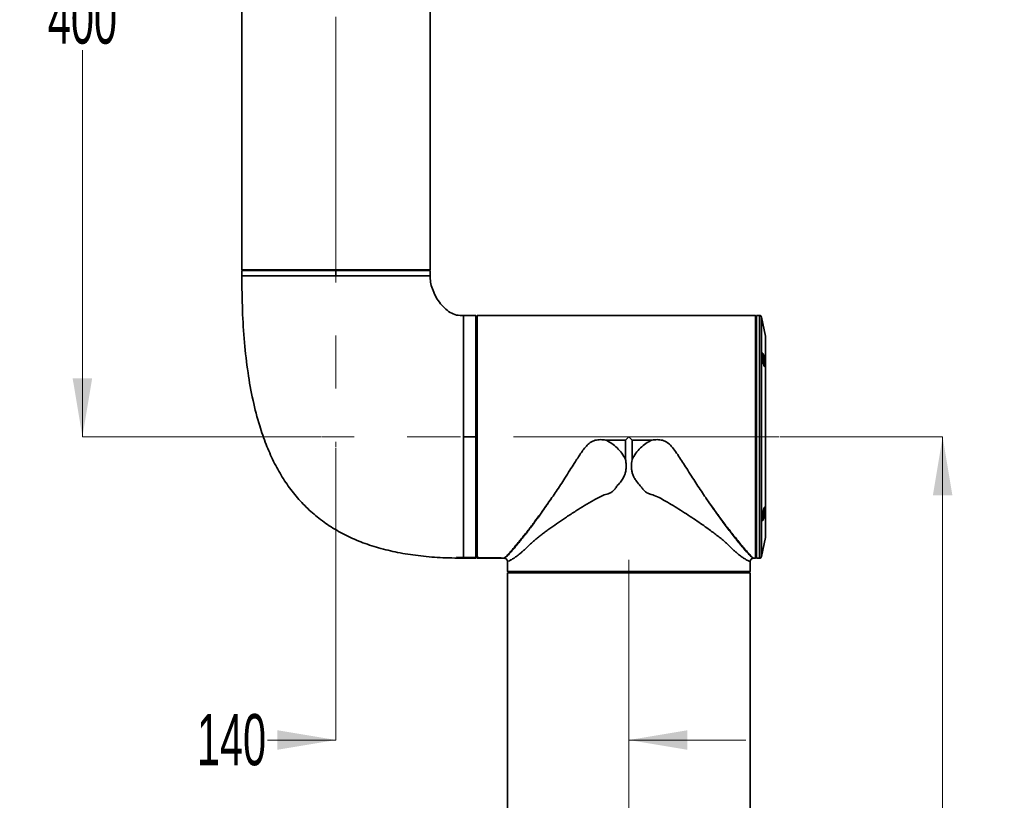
# Model space of a CAD drawing. Header units: millimetres. Extents: x -4 to 420, y 0 to 297.
# Tile 10 of 14: x 172 to 219, y 157 to 194. Entities that reach past the tile are written whole.
import ezdxf

# ---------------------------------------------------------------- set-up
doc = ezdxf.new("R2010")
doc.units = ezdxf.units.MM
doc.linetypes.add('CENTERX2', pattern=[20.32, 12.7, -2.54, 2.54, -2.54])
doc.layers.get('0').update_dxf_attribs({"lineweight": 18})
doc.layers.add('中心线层', color=6, linetype='CENTERX2', lineweight=25)
doc.layers.add('标注层', color=150, linetype='Continuous', lineweight=18)
doc.styles.add('SLDTEXTSTYLE19', font='txt', dxfattribs={"width": 0.605})
doc.dimstyles.new('SLDDIMSTYLE1', dxfattribs={"dimtxt": 3.5, "dimasz": 4, "dimexe": 0, "dimexo": 0.0625, "dimgap": 0.875, "dimtad": 0, "dimtih": 1, "dimtoh": 1, "dimdec": 4, "dimzin": 12, "dimdsep": 46, "dimtxsty": 'SLDTEXTSTYLE19', "dimcen": 0.09, "dimdle": 8, "dimazin": 3, "dimtfac": 1, "dimtdec": 3, "dimtofl": 0, "dimtmove": 0, "dimatfit": 3, "dimfxl": 0, "dimfrac": 2, "dimtolj": 1, "dimarcsym": 0})

# ---------------------------------------------------------------- blocks, each defined once
blk = doc.blocks.new('*X29')
at = {"layer": '标注层', "linetype": 'Continuous'}
for points in [[(175.342, 214.39), (175.809, 211.59), (174.875, 211.59)], [(175.342, 174.39), (175.809, 177.19), (174.875, 177.19)]]:
    blk.add_hatch(color=0, dxfattribs=at).paths.add_polyline_path(points, flags=0)
at = {"layer": '标注层', "color": 0, "linetype": 'Continuous'}
for p, q in [((175.342, 195.907), (175.342, 214.39)), ((181.597, 214.39), (175.342, 214.39)), ((175.342, 192.872), (175.342, 174.39)), ((186.766, 174.39), (175.342, 174.39))]:
    blk.add_line(p, q, dxfattribs=at)
at = {"layer": '标注层', "color": 0, "insert": (175.342, 194.39), "char_height": 2.45, "width": 5.99525, "attachment_point": 5, "style": 'SLDTEXTSTYLE19'}
blk.add_mtext('400', dxfattribs=at)
blk = doc.blocks.new('*X30')
at = {"layer": '标注层', "linetype": 'Continuous'}
for points in [[(187.464, 159.897), (184.664, 159.431), (184.664, 160.364)], [(201.464, 159.897), (204.264, 159.431), (204.264, 160.364)]]:
    blk.add_hatch(color=0, dxfattribs=at).paths.add_polyline_path(points, flags=0)
at = {"layer": '标注层', "color": 0, "linetype": 'Continuous'}
for p, q in [((187.464, 173.872), (187.464, 159.897)), ((201.464, 168.465), (201.464, 159.897)), ((187.464, 159.897), (184.193, 159.897)), ((187.464, 159.897), (187.464, 159.897)), ((207.064, 159.897), (201.464, 159.897))]:
    blk.add_line(p, q, dxfattribs=at)
at = {"layer": '标注层', "color": 0, "insert": (182.47, 159.897), "char_height": 2.45, "width": 5.66402, "attachment_point": 5, "style": 'SLDTEXTSTYLE19'}
blk.add_mtext('140', dxfattribs=at)
blk = doc.blocks.new('*X33')
at = {"layer": '标注层', "linetype": 'Continuous'}
for points in [[(216.467, 174.39), (216.001, 171.59), (216.934, 171.59)], [(216.467, 122.39), (216.001, 125.19), (216.934, 125.19)]]:
    blk.add_hatch(color=0, dxfattribs=at).paths.add_polyline_path(points, flags=0)
at = {"layer": '标注层', "color": 0, "linetype": 'Continuous'}
for p, q in [((208.7, 174.39), (216.467, 174.39)), ((216.467, 149.907), (216.467, 174.39)), ((216.467, 146.872), (216.467, 122.39)), ((209.568, 122.39), (216.467, 122.39))]:
    blk.add_line(p, q, dxfattribs=at)
at = {"layer": '标注层', "color": 0, "insert": (216.467, 148.39), "char_height": 2.45, "width": 5.89588, "attachment_point": 5, "style": 'SLDTEXTSTYLE19'}
blk.add_mtext('520', dxfattribs=at)

msp = doc.modelspace()

# ---------------------------------------------------------------- linework, layer by layer
at = {"color": 0, "linetype": 'Continuous', "lineweight": 35}
for p, q in [((182.964253, 208.979722), (182.964253, 182.369723)), ((191.964253, 182.369723), (191.964253, 208.979722)), ((183.567139, 182.369723), (182.964253, 182.369723)), ((182.964253, 182.339724), (182.964253, 182.089462)), ((182.964253, 182.339724), (187.464253, 182.339724)), ((191.964253, 182.369723), (183.567139, 182.369723)), ((183.714253, 182.369723), (183.714253, 182.339724)), ((184.216658, 182.369723), (184.216658, 182.339724)), ((187.464253, 182.339724), (187.464253, 182.089724)), ((187.464253, 182.339724), (191.964253, 182.339724)), ((191.214253, 182.339724), (191.214253, 182.369723)), ((191.964253, 182.089462), (191.964253, 182.339724)), ((193.894265, 180.189724), (193.563998, 180.189724)), ((193.564252, 180.189724), (193.564252, 174.389722)), ((193.994253, 180.18886), (194.144253, 180.18886)), ((194.144253, 180.18886), (194.144253, 179.889722)), ((194.144253, 180.089726), (194.144253, 180.18886)), ((194.164251, 179.889722), (194.144253, 179.889722)), ((194.164552, 180.139186), (194.164251, 180.139186)), ((194.474253, 180.189724), (194.473935, 180.189718)), ((207.513954, 180.189724), (194.474253, 180.189724)), ((207.563955, 180.139722), (207.513954, 180.189724)), ((207.513954, 168.589725), (207.513954, 180.189724)), ((207.564253, 180.139722), (207.563955, 180.139722)), ((207.712274, 180.189724), (207.564253, 180.189724)), ((207.564253, 168.589725), (207.564253, 180.189724)), ((207.991745, 179.202266), (207.810331, 180.109336)), ((207.810331, 178.434099), (207.810331, 180.109336)), ((207.991745, 169.577183), (207.991745, 179.202266)), ((207.993688, 169.596793), (207.993688, 179.18265)), ((207.993688, 169.596793), (207.993688, 179.18265)), ((207.810331, 168.670114), (207.810331, 178.434099)), ((194.144253, 174.389722), (193.564252, 174.389722)), ((193.564253, 174.389722), (193.564253, 168.589725)), ((200.368953, 174.23742), (201.31195, 174.23742)), ((201.31195, 173.302753), (201.31195, 174.23742)), ((201.616555, 174.23742), (201.616555, 173.302759)), ((201.616555, 174.23742), (202.559552, 174.23742)), ((197.790391, 171.487834), (197.789331, 171.486278)), ((205.145176, 171.477457), (205.139632, 171.485599)), ((207.810331, 168.670114), (207.991745, 169.577183)), ((193.563998, 168.589725), (194.144253, 168.589725)), ((194.144253, 168.889727), (194.164251, 168.889727)), ((194.164552, 168.640264), (194.164251, 168.640264)), ((194.474253, 168.589725), (195.516015, 168.589725)), ((207.412492, 168.589725), (207.513954, 168.589725)), ((207.513954, 168.589725), (207.563955, 168.639727)), ((207.563955, 168.639727), (207.564253, 168.639727)), ((207.564253, 168.589725), (207.712274, 168.589725)), ((195.664253, 168.430771), (195.664253, 167.960026)), ((207.264253, 167.960026), (207.264253, 168.430771)), ((195.664253, 167.960026), (195.714254, 167.910023)), ((195.664253, 167.960026), (207.264253, 167.960026)), ((195.664253, 167.889722), (195.664253, 134.389724)), ((195.664253, 167.889722), (196.441305, 167.889722)), ((195.714254, 167.910023), (195.714254, 167.909725)), ((207.214253, 167.910023), (195.714254, 167.910023)), ((207.214253, 167.909725), (195.714254, 167.909725)), ((195.964252, 167.909725), (195.964252, 167.889722)), ((196.441305, 167.889722), (207.264253, 167.889722)), ((196.701113, 167.889722), (196.701113, 167.909725)), ((206.964252, 167.889722), (206.964252, 167.909725)), ((207.214253, 167.910023), (207.264253, 167.960026)), ((207.214253, 167.909725), (207.214253, 167.910023)), ((207.264253, 134.389724), (207.264253, 167.889722))]:
    msp.add_line(p, q, dxfattribs=at)
for points in [[(194.144253, 174.389722), (194.144253, 174.863441), (194.144253, 175.33399), (194.144253, 175.798227), (194.144253, 176.253058), (194.144253, 176.695432), (194.144253, 177.122404), (194.144253, 177.531113), (194.144253, 177.918835), (194.144253, 178.282978), (194.144253, 178.621097), (194.144253, 178.930952), (194.144253, 179.210456), (194.144253, 179.45775), (194.144253, 179.671182), (194.144253, 179.849322), (194.144253, 179.990979), (194.144253, 180.095209), (194.144253, 180.161323), (194.144253, 180.18886)], [(194.144253, 179.889722), (194.144253, 179.885264), (194.144253, 179.84962), (194.144253, 179.778572), (194.144253, 179.672577), (194.144253, 179.532315), (194.144253, 179.358705), (194.144253, 179.152866), (194.144253, 178.916134), (194.144253, 178.650053), (194.144253, 178.356339), (194.144253, 178.0369), (194.144253, 177.69381), (194.144253, 177.329286), (194.144253, 176.9457), (194.144253, 176.545538), (194.144253, 176.131399), (194.144253, 175.705959), (194.144253, 175.271984), (194.144253, 174.832292), (194.144253, 174.389722)], [(194.164251, 180.139186), (194.164251, 180.114587), (194.164251, 180.053504), (194.164251, 179.956325), (194.164251, 179.823674), (194.164251, 179.656394), (194.164251, 179.455544), (194.164251, 179.222413), (194.164251, 178.958483), (194.164251, 178.665437), (194.164251, 178.345145), (194.164251, 177.999647), (194.164251, 177.631135), (194.164251, 177.241971), (194.164251, 176.834633), (194.164251, 176.411708), (194.164251, 175.975903), (194.164251, 175.529982), (194.164251, 175.076802), (194.164251, 174.619235), (194.164251, 174.160214), (194.164251, 173.702647), (194.164251, 173.249467), (194.164251, 172.803547), (194.164251, 172.367741), (194.164251, 171.944817), (194.164251, 171.537478), (194.164251, 171.148314), (194.164251, 170.779802), (194.164251, 170.434304), (194.164251, 170.114006), (194.164251, 169.820966), (194.164251, 169.557037), (194.164251, 169.323905), (194.164251, 169.123055), (194.164251, 168.955775), (194.164251, 168.823119), (194.164251, 168.725945), (194.164251, 168.664862), (194.164251, 168.640264)], [(194.164552, 168.640264), (194.164552, 168.664862), (194.164552, 168.725945), (194.164552, 168.823119), (194.164552, 168.955775), (194.164552, 169.123055), (194.164552, 169.323905), (194.164551, 169.557037), (194.164551, 169.820966), (194.164551, 170.114006), (194.164551, 170.434304), (194.164551, 170.779802), (194.164551, 171.148314), (194.164551, 171.537478), (194.164551, 171.944817), (194.164551, 172.367741), (194.164551, 172.803547), (194.164551, 173.249467), (194.164551, 173.702647), (194.164551, 174.160214), (194.164551, 174.619235), (194.164551, 175.076802), (194.164551, 175.529982), (194.164551, 175.975903), (194.164551, 176.411708), (194.164551, 176.834633), (194.164551, 177.241971), (194.164551, 177.631135), (194.164551, 177.999647), (194.164551, 178.345145), (194.164551, 178.665437), (194.164551, 178.958483), (194.164551, 179.222413), (194.164552, 179.455544), (194.164552, 179.656394), (194.164552, 179.823674), (194.164552, 179.956325), (194.164552, 180.053504), (194.164552, 180.114587), (194.164552, 180.139186)], [(194.169971, 180.144586), (194.189255, 180.163874), (194.204406, 180.179031)], [(194.214552, 180.189033), (194.214552, 180.164553), (194.214552, 180.105163), (194.214552, 180.01122), (194.214552, 179.883303), (194.214551, 179.722174), (194.214551, 179.52881), (194.214551, 179.304387), (194.214551, 179.05025), (194.214551, 178.767945), (194.214551, 178.459175), (194.214551, 178.1258), (194.214551, 177.769847), (194.214551, 177.393456), (194.214551, 176.998915), (194.214551, 176.588597), (194.214551, 176.164986), (194.214551, 175.730647), (194.214551, 175.288202), (194.214551, 174.840327), (194.214551, 174.389722), (194.214551, 173.939122), (194.214551, 173.491247), (194.214551, 173.048802), (194.214551, 172.614463), (194.214551, 172.190853), (194.214551, 171.780534), (194.214551, 171.385993), (194.214551, 171.009602), (194.214551, 170.653649), (194.214551, 170.320274), (194.214551, 170.011504), (194.214551, 169.729199), (194.214551, 169.475062), (194.214551, 169.250633), (194.214551, 169.057275), (194.214552, 168.896146), (194.214552, 168.768229), (194.214552, 168.674286), (194.214552, 168.614896), (194.214552, 168.590416)], [(194.391103, 180.189081), (194.292235, 180.189057), (194.214552, 180.189033)], [(207.563955, 180.139722), (207.563955, 180.122002), (207.563955, 180.06893), (207.563954, 179.980852), (207.563954, 179.858299), (207.563954, 179.702033), (207.563954, 179.513009), (207.563954, 179.292406), (207.563954, 179.041572), (207.563954, 178.762056), (207.563954, 178.455587), (207.563954, 178.124048), (207.563954, 177.76949), (207.563954, 177.394094), (207.563954, 177.000173), (207.563954, 176.590152), (207.563954, 176.166572), (207.563954, 175.732036), (207.563954, 175.289221), (207.563954, 174.840863), (207.563954, 174.389722), (207.563954, 173.938586), (207.563954, 173.490228), (207.563954, 173.047413), (207.563954, 172.612877), (207.563954, 172.189297), (207.563954, 171.779277), (207.563954, 171.385355), (207.563954, 171.009959), (207.563954, 170.655395), (207.563954, 170.323862), (207.563954, 170.017387), (207.563954, 169.737877), (207.563954, 169.487043), (207.563954, 169.266434), (207.563954, 169.077416), (207.563954, 168.92115), (207.563954, 168.798597), (207.563955, 168.710514), (207.563955, 168.657448), (207.563955, 168.639727)], [(207.712274, 168.589725), (207.712274, 168.607606), (207.712272, 168.661131), (207.712272, 168.749978), (207.712272, 168.873598), (207.712272, 169.031222), (207.712272, 169.221886), (207.712272, 169.444414), (207.712272, 169.697423), (207.712272, 169.979371), (207.712272, 170.288505), (207.712272, 170.622923), (207.712272, 170.980568), (207.712272, 171.359231), (207.712272, 171.756579), (207.712272, 172.170158), (207.712272, 172.597428), (207.712272, 173.035742), (207.712272, 173.482402), (207.712272, 173.934664), (207.712272, 174.389722), (207.712272, 174.844785), (207.712272, 175.297041), (207.712272, 175.743707), (207.712272, 176.182021), (207.712272, 176.609285), (207.712272, 177.02287), (207.712272, 177.420218), (207.712272, 177.798881), (207.712272, 178.156521), (207.712272, 178.490944), (207.712272, 178.800078), (207.712272, 179.082026), (207.712272, 179.335036), (207.712272, 179.557563), (207.712272, 179.748227), (207.712272, 179.905851), (207.712272, 180.029471), (207.712272, 180.118318), (207.712274, 180.171843), (207.712274, 180.189724)], [(194.144253, 168.889727), (194.144253, 168.873598), (194.144253, 168.749978), (194.144253, 168.661131), (194.144253, 168.607606), (194.144253, 168.589725), (194.144253, 168.607606), (194.144253, 168.661131), (194.144253, 168.749978), (194.144253, 168.873598), (194.144253, 169.031222), (194.144253, 169.221886), (194.144253, 169.444414), (194.144253, 169.697423), (194.144253, 169.979371), (194.144253, 170.288505), (194.144253, 170.622923), (194.144253, 170.980568), (194.144253, 171.359231), (194.144253, 171.756579), (194.144253, 172.170158), (194.144253, 172.597428), (194.144253, 173.035742), (194.144253, 173.482402), (194.144253, 173.934664), (194.144253, 174.389722)], [(194.144253, 174.389722), (194.144253, 173.947157), (194.144253, 173.50746), (194.144253, 173.07349), (194.144253, 172.64805), (194.144253, 172.233905), (194.144253, 171.833749), (194.144253, 171.450164), (194.144253, 171.085639), (194.144253, 170.742549), (194.144253, 170.42311), (194.144253, 170.129396), (194.144253, 169.863315), (194.144253, 169.626583), (194.144253, 169.420745), (194.144253, 169.247134), (194.144253, 169.106873), (194.144253, 169.000878), (194.144253, 168.929823), (194.144253, 168.894185), (194.144253, 168.889727)], [(194.204406, 168.600418), (194.185123, 168.619706), (194.169971, 168.634863)], [(194.214552, 168.590416), (194.31342, 168.590386), (194.391103, 168.590368)]]:
    msp.add_lwpolyline(points, dxfattribs=at)
for centre, start, end in [((207.712273, 180.089724), 11.3099325, 90), ((207.893688, 179.182653), 359.9999669, 11.3098662), ((207.893688, 169.596796), 348.6900675, 0.0000331), ((207.712273, 168.689724), 270, 348.6900675)]:
    msp.add_arc(centre, 0.1, start, end, dxfattribs=at)
for points, knots in [([(182.964253, 182.089724), (182.96972, 181.538346), (182.980301, 180.471146), (183.077071, 178.924679), (183.239658, 177.486391), (183.476941, 176.155748), (183.771817, 175.011727), (184.108542, 174.039986), (184.468324, 173.221549), (184.88367, 172.469148), (185.356828, 171.78289), (185.889927, 171.163014), (186.484926, 170.60983), (187.143544, 170.123562), (187.867387, 169.704294), (188.65801, 169.351841), (189.51155, 169.067808), (190.428568, 168.849916), (191.410091, 168.697514), (192.463137, 168.604371), (193.189396, 168.594711), (193.564253, 168.589725)], [0, 0, 0, 0, 1.65432654, 3.201971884, 4.647102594, 5.995386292, 7.254459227, 8.187775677, 9.078415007, 9.933814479, 10.762736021, 11.575183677, 12.382169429, 13.195354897, 14.026550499, 14.887255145, 15.788245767, 16.721874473, 17.712136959, 18.7663506, 19.890930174, 19.890930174, 19.890930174, 19.890930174]), ([(182.964253, 182.089724), (182.971683, 182.089724), (182.986544, 182.089724), (183.10608, 182.089724), (183.294658, 182.089724), (183.55606, 182.089724), (183.883935, 182.089724), (184.273177, 182.089724), (184.716991, 182.089724), (185.207818, 182.089724), (185.737252, 182.089724), (186.296236, 182.089724), (186.875205, 182.089724), (187.267904, 182.089724), (187.464253, 182.089724)], [0, 0, 0, 0, 0.374999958, 0.749999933, 1.12499989, 1.499999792, 1.874999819, 2.249999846, 2.624999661, 2.999999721, 3.374999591, 3.749999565, 4.124999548, 4.499999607, 4.499999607, 4.499999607, 4.499999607]), ([(187.464253, 182.089724), (187.660602, 182.089724), (188.0533, 182.089724), (188.632269, 182.089724), (189.191253, 182.089724), (189.720687, 182.089724), (190.211515, 182.089724), (190.655329, 182.089724), (191.044571, 182.089724), (191.372446, 182.089724), (191.633849, 182.089724), (191.822426, 182.089724), (191.941963, 182.089724), (191.956823, 182.089724), (191.964253, 182.089724)], [0, 0, 0, 0, 0.374999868, 0.74999996, 1.125000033, 1.500000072, 1.875000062, 2.249999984, 2.625000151, 3.000000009, 3.375000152, 3.750000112, 4.125000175, 4.500000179, 4.500000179, 4.500000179, 4.500000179]), ([(191.964253, 182.089724), (191.967749, 181.989323), (191.975161, 181.77645), (192.068128, 181.454768), (192.209204, 181.129068), (192.401586, 180.819816), (192.637454, 180.546444), (192.913081, 180.332589), (193.228135, 180.189445), (193.45225, 180.189631), (193.564253, 180.189724)], [0, 0, 0, 0, 0.300791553, 0.637744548, 0.997443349, 1.365146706, 1.727513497, 2.075499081, 2.408778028, 2.741734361, 2.741734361, 2.741734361, 2.741734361]), ([(193.899947, 180.189617), (193.897241, 180.189669), (193.89182, 180.189774), (193.897465, 180.189652), (193.908642, 180.189479), (193.922841, 180.189297), (193.94086, 180.189106), (193.964596, 180.188925), (193.982937, 180.188885), (193.994253, 180.18886)], [0, 0, 0, 0, 0.0186875, 0.0374385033, 0.049066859, 0.0621718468, 0.0753022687, 0.0869463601, 0.1056998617, 0.1056998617, 0.1056998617, 0.1056998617]), ([(194.164552, 180.139186), (194.165274, 180.139895), (194.167032, 180.141623), (194.168881, 180.143487), (194.169971, 180.144586)], [0, 0, 0, 0, 0.003141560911, 0.007650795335, 0.007650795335, 0.007650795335, 0.007650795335]), ([(194.169971, 180.144586), (194.168881, 180.143487), (194.167032, 180.141623), (194.165274, 180.139895), (194.164552, 180.139186)], [0, 0, 0, 0, 0.004509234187, 0.007650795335, 0.007650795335, 0.007650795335, 0.007650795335]), ([(194.204406, 180.179031), (194.20558, 180.180204), (194.207845, 180.182466), (194.210534, 180.185142), (194.212378, 180.186948), (194.213532, 180.188087), (194.214385, 180.188905), (194.214498, 180.188991), (194.214552, 180.189033)], [0, 0, 0, 0, 0.00368359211, 0.00710705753, 0.00894658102, 0.01071048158, 0.01253792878, 0.01424823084, 0.01424823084, 0.01424823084, 0.01424823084]), ([(194.474253, 180.189724), (194.472972, 180.1897), (194.470418, 180.189653), (194.451378, 180.189405), (194.423943, 180.189143), (194.402053, 180.189101), (194.391103, 180.189081)], [0, 0, 0, 0, 0.02085208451, 0.04158809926, 0.06236284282, 0.08315327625, 0.08315327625, 0.08315327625, 0.08315327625]), ([(194.450015, 180.189403), (194.45002, 180.189403), (194.459005, 180.189403), (194.470006, 180.189699), (194.472837, 180.189716), (194.474253, 180.189724)], [0, 0, 0, 0, 0.00000770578, 0.01211947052, 0.02424081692, 0.02424081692, 0.02424081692, 0.02424081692]), ([(207.85033, 178.292687), (207.850467, 178.280909), (207.85088, 178.245361), (207.85581, 178.169923), (207.867253, 178.067601), (207.884133, 177.961775), (207.904533, 177.866926), (207.926433, 177.794032), (207.947237, 177.752498), (207.964206, 177.747874), (207.974797, 177.779644), (207.977664, 177.83055), (207.976358, 177.892187), (207.971011, 177.966858), (207.958289, 178.069193), (207.940185, 178.174864), (207.919012, 178.269962), (207.897223, 178.343036), (207.877368, 178.384669), (207.861929, 178.388829), (207.852107, 178.358481), (207.850906, 178.314017), (207.85033, 178.292687)], [0, 0, 0, 0, 0.031357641, 0.094637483, 0.163666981, 0.233546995, 0.304618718, 0.37675742, 0.449355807, 0.521515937, 0.592452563, 0.657460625, 0.688815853, 0.752104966, 0.820945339, 0.890906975, 0.962275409, 1.034653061, 1.107207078, 1.179074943, 1.249752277, 1.314911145, 1.314911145, 1.314911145, 1.314911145]), ([(207.872642, 178.347989), (207.879277, 178.333127), (207.892658, 178.303154), (207.914774, 178.222388), (207.935446, 178.124965), (207.952007, 178.020521), (207.962288, 177.925235), (207.9635, 177.876766), (207.964056, 177.854546)], [0, 0, 0, 0, 0.0855902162, 0.1726128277, 0.2601991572, 0.3471010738, 0.4322643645, 0.5043597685, 0.5043597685, 0.5043597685, 0.5043597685]), ([(207.964056, 177.854546), (207.963879, 177.843966), (207.963346, 177.812013), (207.957785, 177.774861), (207.948764, 177.770002), (207.944316, 177.767606)], [0, 0, 0, 0, 0.01860334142, 0.05618917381, 0.09274483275, 0.09274483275, 0.09274483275, 0.09274483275]), ([(200.368953, 174.23742), (200.283487, 174.246142), (200.11275, 174.263567), (199.896616, 174.242039), (199.734368, 174.184216), (199.585763, 174.097627), (199.428922, 173.948597), (199.270235, 173.746708), (199.124161, 173.535821), (198.984419, 173.322148), (198.826356, 173.073089), (198.635303, 172.770435), (198.420044, 172.434555), (198.20033, 172.097903), (197.993604, 171.786178), (197.856753, 171.585262), (197.790391, 171.487834)], [0, 0, 0, 0, 0.250404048, 0.500232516, 0.624818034, 0.750209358, 0.999230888, 1.250024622, 1.500743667, 1.751211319, 2.001818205, 2.373900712, 2.818920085, 3.206864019, 3.608652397, 3.98691339, 3.98691339, 3.98691339, 3.98691339]), ([(201.311948, 173.302753), (201.253901, 173.405368), (201.139662, 173.607318), (200.910366, 173.863779), (200.65556, 174.079786), (200.463702, 174.185308), (200.368953, 174.23742)], [0, 0, 0, 0, 0.352958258, 0.694631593, 1.02657256, 1.35044496, 1.35044496, 1.35044496, 1.35044496]), ([(201.31195, 174.23742), (201.340376, 174.265849), (201.391139, 174.316616), (201.441912, 174.367384), (201.464253, 174.389722)], [0, 0, 0, 0, 0.1206169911, 0.2153883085, 0.2153883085, 0.2153883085, 0.2153883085]), ([(201.464253, 174.389722), (201.492686, 174.36129), (201.543457, 174.31052), (201.59422, 174.259755), (201.616555, 174.23742)], [0, 0, 0, 0, 0.1206204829, 0.2153872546, 0.2153872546, 0.2153872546, 0.2153872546]), ([(202.559552, 174.23742), (202.46495, 174.185396), (202.273286, 174.079996), (202.018546, 173.86418), (201.789061, 173.607656), (201.674696, 173.405517), (201.616558, 173.302759)], [0, 0, 0, 0, 0.323364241, 0.65513329, 0.996978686, 1.350440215, 1.350440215, 1.350440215, 1.350440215]), ([(205.139632, 171.485599), (205.070698, 171.586754), (204.930192, 171.79294), (204.722375, 172.106715), (204.505299, 172.439502), (204.29291, 172.770921), (204.086557, 173.097826), (203.895999, 173.397676), (203.706845, 173.680718), (203.51898, 173.9299), (203.343115, 174.097419), (203.194128, 174.184228), (203.031685, 174.242098), (202.815575, 174.263549), (202.644899, 174.24613), (202.559552, 174.23742)], [0, 0, 0, 0, 0.392739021, 0.80051964, 1.174287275, 1.612581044, 1.989531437, 2.327535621, 2.662950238, 2.989320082, 3.239171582, 3.364895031, 3.48954876, 3.739547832, 3.989597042, 3.989597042, 3.989597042, 3.989597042]), ([(201.311948, 173.302753), (201.319563, 173.242293), (201.334016, 173.127539), (201.339632, 172.954007), (201.327922, 172.783937), (201.285621, 172.596502), (201.195981, 172.405009), (201.063254, 172.215918), (200.917117, 172.062079), (200.810384, 171.902217), (200.693432, 171.776976), (200.517895, 171.663731), (200.274695, 171.626231), (200.029166, 171.493028), (199.717218, 171.326539), (199.350288, 171.107674), (198.913395, 170.837671), (198.498028, 170.566605), (198.099663, 170.296096), (197.793616, 170.080917), (197.555752, 169.908325), (197.385766, 169.782192), (197.221622, 169.657984), (197.064063, 169.534579), (196.910447, 169.41164), (196.769682, 169.278495), (196.636185, 169.14433), (196.506285, 169.021997), (196.383018, 168.910377), (196.24092, 168.788619), (196.08899, 168.669671), (195.938217, 168.567859), (195.797925, 168.486991), (195.687323, 168.439282), (195.671944, 168.433608), (195.664253, 168.430771)], [0, 0, 0, 0, 0.131506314, 0.249599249, 0.374273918, 0.49863904, 0.662214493, 0.827126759, 0.995762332, 1.119683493, 1.241882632, 1.364817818, 1.565997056, 1.771029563, 1.975916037, 2.353279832, 2.731754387, 3.1582895, 3.527540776, 3.912541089, 4.112542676, 4.304790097, 4.487284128, 4.687260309, 4.879789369, 5.072534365, 5.266892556, 5.461255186, 5.657028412, 5.849598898, 6.172552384, 6.492028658, 6.820652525, 7.310463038, 7.80044273, 7.80044273, 7.80044273, 7.80044273]), ([(207.264253, 168.430771), (207.260814, 168.432143), (207.253965, 168.434876), (207.199148, 168.4566), (207.112497, 168.497681), (206.992735, 168.566291), (206.842856, 168.66728), (206.692003, 168.785025), (206.551211, 168.905358), (206.428584, 169.016099), (206.2986, 169.138296), (206.1642, 169.272901), (206.010906, 169.418892), (205.831689, 169.560642), (205.631467, 169.715825), (205.419487, 169.87413), (205.174281, 170.0527), (204.88983, 170.253493), (204.564451, 170.47611), (204.218247, 170.706204), (203.85986, 170.934203), (203.49599, 171.15818), (203.157109, 171.352762), (202.842046, 171.534468), (202.579722, 171.625179), (202.365916, 171.691201), (202.248112, 171.770359), (202.16707, 171.848999), (202.112092, 171.91434), (202.066976, 171.987846), (202.003783, 172.060658), (201.934261, 172.140409), (201.86146, 172.228351), (201.782507, 172.334274), (201.702861, 172.463382), (201.636505, 172.622354), (201.599843, 172.790845), (201.584227, 173.019062), (201.60365, 173.189498), (201.616558, 173.302759)], [0, 0, 0, 0, 0.327518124, 0.652297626, 0.973017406, 1.303072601, 1.622149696, 1.942794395, 2.1342764, 2.328908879, 2.52390476, 2.720458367, 2.914843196, 3.156996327, 3.398777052, 3.635063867, 3.883152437, 4.203716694, 4.527110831, 4.858744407, 5.2013874, 5.520152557, 5.835404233, 6.080302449, 6.324180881, 6.445508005, 6.567749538, 6.627774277, 6.690183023, 6.751995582, 6.813743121, 6.898290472, 6.980923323, 7.060346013, 7.183568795, 7.307531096, 7.430248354, 7.554142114, 7.799569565, 7.799569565, 7.799569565, 7.799569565]), ([(195.516015, 168.589975), (195.515921, 168.589891), (195.506904, 168.581793), (195.541083, 168.610803), (195.611154, 168.681701), (195.717682, 168.798102), (195.838316, 168.934096), (195.963118, 169.078656), (196.104302, 169.245395), (196.244927, 169.415546), (196.38324, 169.58601), (196.515309, 169.751416), (196.658689, 169.934231), (196.813398, 170.135144), (197.004843, 170.388278), (197.235254, 170.700067), (197.506299, 171.077194), (197.69383, 171.348244), (197.789331, 171.486278)], [0, 0, 0, 0, 0.003136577, 0.301483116, 0.614843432, 0.923622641, 1.153835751, 1.384057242, 1.60927478, 1.844520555, 2.013415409, 2.189904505, 2.374059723, 2.565940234, 2.765601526, 3.064741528, 3.369946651, 3.686665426, 3.686665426, 3.686665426, 3.686665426]), ([(197.789333, 171.486278), (197.726688, 171.394038), (197.591716, 171.195304), (197.438667, 170.975959), (197.327796, 170.819067), (197.26646, 170.732834), (197.20371, 170.645201), (197.139648, 170.556329), (197.07437, 170.466395), (196.961349, 170.311794), (196.813719, 170.112858), (196.64576, 169.89117), (196.527901, 169.73825), (196.449174, 169.637236), (196.400452, 169.575115), (196.358536, 169.521966), (196.323104, 169.477274), (196.293869, 169.440541), (196.241068, 169.374502), (196.170076, 169.286546), (196.087174, 169.185298), (196.003319, 169.084202), (195.921351, 168.987287), (195.84442, 168.898488), (195.775571, 168.82112), (195.709967, 168.750648), (195.645627, 168.687507), (195.587863, 168.637782), (195.541253, 168.604478), (195.527622, 168.595619), (195.521413, 168.591584)], [0, 0, 0, 0, 0.215313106, 0.463898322, 0.534404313, 0.607114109, 0.681999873, 0.759040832, 0.838209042, 0.919473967, 1.174084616, 1.391948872, 1.57384961, 1.651564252, 1.720576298, 1.78097278, 1.832827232, 1.876212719, 1.911182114, 2.070687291, 2.205796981, 2.317037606, 2.502299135, 2.656590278, 2.780720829, 2.954372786, 3.132589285, 3.31086466, 3.515095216, 3.685900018, 3.685900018, 3.685900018, 3.685900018]), ([(207.407092, 168.591584), (207.402312, 168.594686), (207.391239, 168.601872), (207.355812, 168.62669), (207.310925, 168.662854), (207.263523, 168.706133), (207.208862, 168.761054), (207.151523, 168.822762), (207.087077, 168.895086), (207.010623, 168.983233), (206.929654, 169.078881), (206.847597, 169.177716), (206.76756, 169.275361), (206.653459, 169.416564), (206.500165, 169.609686), (206.315112, 169.848338), (206.121209, 170.104254), (205.90836, 170.391097), (205.669181, 170.721612), (205.40809, 171.091438), (205.231662, 171.350476), (205.145176, 171.477457)], [0, 0, 0, 0, 0.13982538, 0.323928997, 0.460719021, 0.608879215, 0.751411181, 0.898349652, 1.022139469, 1.175878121, 1.360366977, 1.468495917, 1.59943561, 1.753671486, 2.000956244, 2.270571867, 2.512604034, 2.757034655, 3.068717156, 3.377913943, 3.675227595, 3.675227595, 3.675227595, 3.675227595]), ([(205.145176, 171.477457), (205.218383, 171.371476), (205.357235, 171.17046), (205.564303, 170.879276), (205.761944, 170.606585), (205.963667, 170.334906), (206.158845, 170.077676), (206.346585, 169.835631), (206.517027, 169.620842), (206.696242, 169.39975), (206.879052, 169.179625), (207.056898, 168.972076), (207.204636, 168.804662), (207.317356, 168.681398), (207.395454, 168.603793), (207.406923, 168.594492), (207.412492, 168.589975)], [0, 0, 0, 0, 0.242381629, 0.459734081, 0.696844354, 0.919688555, 1.166961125, 1.402617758, 1.626769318, 1.839544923, 2.150105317, 2.455522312, 2.759117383, 3.067437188, 3.380113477, 3.675249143, 3.675249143, 3.675249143, 3.675249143]), ([(207.908066, 170.921542), (207.904981, 170.9094), (207.895675, 170.872772), (207.880228, 170.795351), (207.864422, 170.690615), (207.853555, 170.583984), (207.849266, 170.492948), (207.851748, 170.426949), (207.86063, 170.39235), (207.875097, 170.392464), (207.890793, 170.421956), (207.902879, 170.456582), (207.909181, 170.477409), (207.912866, 170.490393), (207.917835, 170.508656), (207.928189, 170.549913), (207.944337, 170.626758), (207.961446, 170.731818), (207.97354, 170.838519), (207.978339, 170.929452), (207.97548, 170.995066), (207.965547, 171.029552), (207.949769, 171.029097), (207.929752, 170.995069), (207.915357, 170.946261), (207.908066, 170.921542)], [0, 0, 0, 0, 0.031334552, 0.094530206, 0.166515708, 0.237429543, 0.307136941, 0.37604011, 0.444822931, 0.51419244, 0.584641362, 0.620606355, 0.639062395, 0.648352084, 0.657661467, 0.68899591, 0.752185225, 0.824446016, 0.895644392, 0.965377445, 1.034038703, 1.102544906, 1.171849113, 1.242520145, 1.31504178, 1.31504178, 1.31504178, 1.31504178]), ([(207.940295, 171.008153), (207.942164, 171.010023), (207.950143, 171.018005), (207.959252, 170.996638), (207.965157, 170.945919), (207.963094, 170.867836), (207.953974, 170.774327), (207.938838, 170.673765), (207.920799, 170.583795), (207.906864, 170.528415), (207.900006, 170.50501), (207.898725, 170.500638)], [0, 0, 0, 0, 0.0228236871, 0.0974429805, 0.1703176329, 0.2418169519, 0.3129875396, 0.3850015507, 0.4585949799, 0.5171807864, 0.5306394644, 0.5306394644, 0.5306394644, 0.5306394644]), ([(207.898725, 170.500638), (207.895486, 170.490284), (207.885711, 170.459035), (207.86979, 170.421378), (207.859987, 170.416503), (207.855067, 170.414056)], [0, 0, 0, 0, 0.01964113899, 0.05928019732, 0.09922448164, 0.09922448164, 0.09922448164, 0.09922448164]), ([(194.169971, 168.634863), (194.168881, 168.635962), (194.167032, 168.637826), (194.165274, 168.639554), (194.164552, 168.640264)], [0, 0, 0, 0, 0.004509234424, 0.007650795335, 0.007650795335, 0.007650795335, 0.007650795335]), ([(194.164552, 168.640264), (194.165274, 168.639554), (194.167032, 168.637826), (194.168881, 168.635962), (194.169971, 168.634863)], [0, 0, 0, 0, 0.003141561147, 0.007650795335, 0.007650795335, 0.007650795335, 0.007650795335]), ([(194.214552, 168.590416), (194.214494, 168.590462), (194.214379, 168.590555), (194.213254, 168.591634), (194.211025, 168.593822), (194.207806, 168.59702), (194.20554, 168.599284), (194.204406, 168.600418)], [0, 0, 0, 0, 0.00178508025, 0.00357360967, 0.00712302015, 0.01068174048, 0.01424802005, 0.01424802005, 0.01424802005, 0.01424802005]), ([(194.391103, 168.590368), (194.402076, 168.590345), (194.423963, 168.590297), (194.45144, 168.590049), (194.470528, 168.589787), (194.473011, 168.589745), (194.474253, 168.589725)], [0, 0, 0, 0, 0.02084985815, 0.04158597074, 0.06236138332, 0.08315323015, 0.08315323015, 0.08315323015, 0.08315323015]), ([(195.521413, 168.591584), (195.519912, 168.591033), (195.516869, 168.589917), (195.51646, 168.589738), (195.516253, 168.589647)], [0, 0, 0, 0, 0.002719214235, 0.005512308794, 0.005512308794, 0.005512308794, 0.005512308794]), ([(195.516253, 168.589647), (195.51646, 168.589738), (195.516869, 168.589917), (195.519912, 168.591033), (195.521413, 168.591584)], [0, 0, 0, 0, 0.002793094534, 0.005512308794, 0.005512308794, 0.005512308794, 0.005512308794]), ([(195.516253, 168.589647), (195.535416, 168.584732), (195.573343, 168.575005), (195.619786, 168.538048), (195.653346, 168.488974), (195.660583, 168.450355), (195.664253, 168.430771)], [0, 0, 0, 0, 0.0589057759, 0.116587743, 0.174267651, 0.2336117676, 0.2336117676, 0.2336117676, 0.2336117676]), ([(207.412254, 168.589647), (207.393091, 168.584733), (207.355163, 168.575005), (207.308719, 168.538048), (207.275159, 168.488974), (207.267923, 168.450355), (207.264253, 168.430771)], [0, 0, 0, 0, 0.0589071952, 0.1165891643, 0.1742690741, 0.2336131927, 0.2336131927, 0.2336131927, 0.2336131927]), ([(207.412254, 168.589647), (207.412047, 168.589738), (207.411638, 168.589917), (207.408594, 168.591033), (207.407092, 168.591584)], [0, 0, 0, 0, 0.002793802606, 0.005513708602, 0.005513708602, 0.005513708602, 0.005513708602])]:
    msp.add_open_spline(points, degree=3, knots=knots, dxfattribs=at)
at = {"layer": '中心线层', "color": 0, "linetype": 'CENTERX2', "lineweight": 18}
for p, q in [((187.464253, 214.794732), (187.464253, 173.915305)), ((208.656032, 174.389724), (186.80932, 174.389724)), ((193.232318, 168.651226), (195.369124, 168.613928)), ((201.464253, 131.028161), (201.464253, 168.508402))]:
    msp.add_line(p, q, dxfattribs=at)

# ---------------------------------------------------------------- dimensions: what is measured, and where the dimension line sits
at = {"layer": '标注层', "color": 0}
for base, p1, p2, angle, picture, middle in [((175.342093, 174.389724), (181.641036, 214.389724), (186.80932, 174.389724), 270, '*X29', (175.342093, 194.389724)), ((216.467173, 174.389724), (209.524253, 122.389723), (208.656032, 174.389724), 90, '*X33', (216.467173, 148.389724))]:
    dim = msp.add_linear_dim(base=base, p1=p1, p2=p2, angle=angle, dimstyle='SLDDIMSTYLE1', override={"dimscale": 0.7, "dimlfac": 10, "dimsah": 1, "dimtzin": 12}, dxfattribs=at)
    dim.commit()
    dim.dimension.update_dxf_attribs({"geometry": picture, "text_midpoint": middle})
dim = msp.add_linear_dim(base=(187.464253, 159.897192), p1=(201.464253, 168.508402), p2=(187.464253, 173.915305), dimstyle='SLDDIMSTYLE1', override={"dimscale": 0.7, "dimlfac": 10, "dimsah": 1, "dimtzin": 12}, dxfattribs=at)
dim.commit()
dim.dimension.update_dxf_attribs({"geometry": '*X30', "text_midpoint": (182.47044, 159.897192), "dimtype": 160})

doc.saveas('drawing.dxf')
